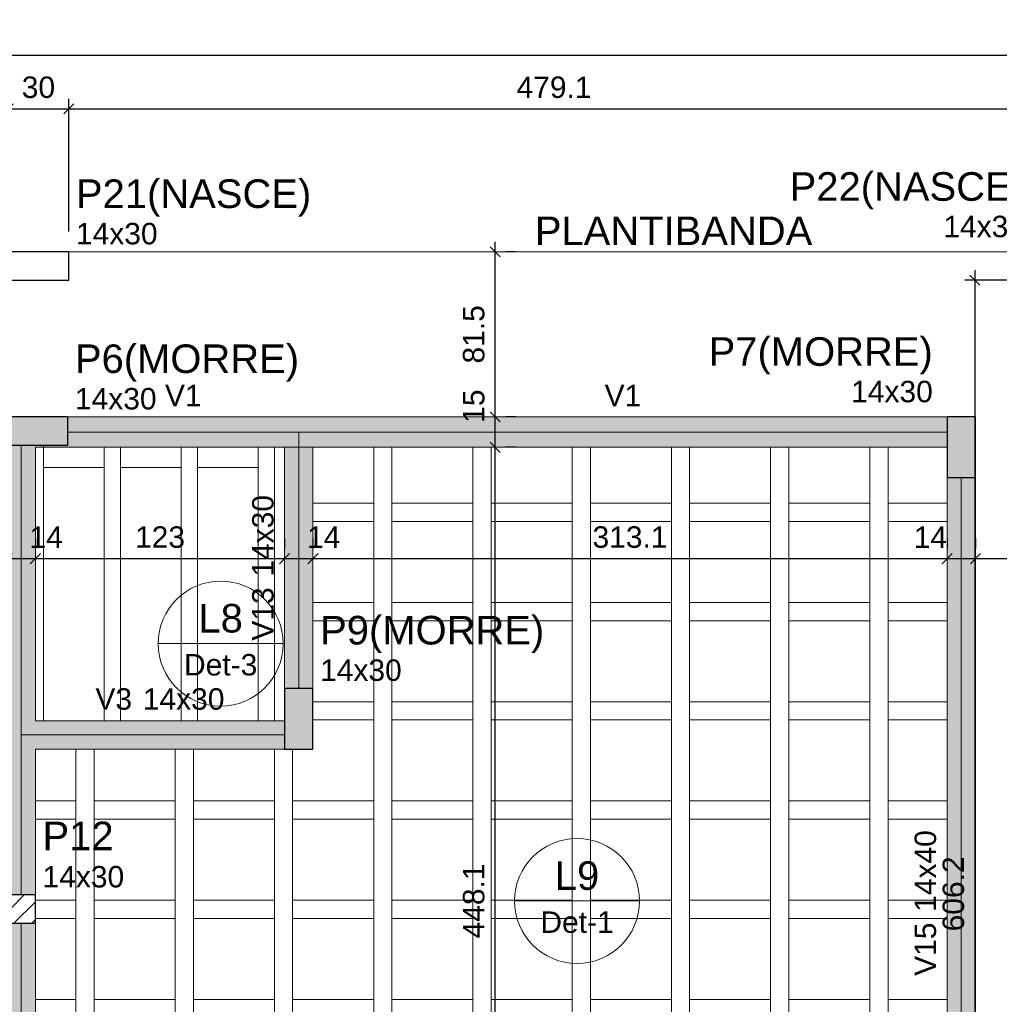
# Model space of a CAD drawing. Header units: millimetres. Extents: x 1852 to 2571, y -668 to -390.
# Tile 48 of 84: x 2306.03 to 2315.71, y -621.22 to -611.5. Entities that reach past the tile are written whole.
import ezdxf

# ---------------------------------------------------------------- set-up
doc = ezdxf.new("R2010")
doc.units = ezdxf.units.MM
for name, color, linetype, lineweight in [('FO-Cotas', 5, 'Continuous', 5), ('FO-Eixos', 5, 'Continuous', 5), ('FO-Hachura pilar que morre', 106, 'Continuous', 5), ('FO-Hachura pilar que passa', 19, 'Continuous', 5), ('FO-Hachura viga', 43, 'Continuous', 5), ('FO-Hachuras das lajes', 1, 'Continuous', 20), ('FO-Pilares', 4, 'Continuous', 30), ('FO-Textos das lajes', 3, 'Continuous', 20), ('FO-Textos das vigas', 7, 'Continuous', 5), ('FO-Textos dos pilares', 7, 'Continuous', 5), ('FO-Vigas', 1, 'Continuous', 20)]:
    doc.layers.add(name, color=color, linetype=linetype, lineweight=lineweight)
doc.styles.add('ARIAL', font='arial.ttf')
doc.styles.get("Standard").update_dxf_attribs({"font": 'arial.ttf'})
doc.dimstyles.new('UM_50.000000', dxfattribs={"dimtxt": 0.18, "dimasz": 0.1, "dimexe": 0.1, "dimexo": 0.2, "dimgap": 0, "dimtad": 1, "dimtih": 1, "dimtoh": 1, "dimdec": 1, "dimlfac": 50, "dimzin": 0, "dimdsep": 46, "dimtxsty": 'Standard', "dimcen": 0.09, "dimdle": 0.1, "dimadec": 1, "dimazin": 2, "dimtfac": 1, "dimtdec": 4, "dimtofl": 0, "dimtmove": 0, "dimatfit": 3, "dimfxl": 1, "dimtolj": 1, "dimarcsym": 0})

# ---------------------------------------------------------------- blocks, each defined once
blk = doc.blocks.new('_Oblique')
at = {"color": 0, "linetype": 'ByBlock', "lineweight": -2}
blk.add_line((-0.5, -0.5), (0.5, 0.5), dxfattribs=at)
blk = doc.blocks.new('*D1624')
at = {"layer": 'FO-Cotas', "color": 0, "lineweight": -2, "transparency": 16777216}
for p, q in [((2305.9169, -613.5924), (2305.9169, -612.2804)), ((2306.5169, -613.5924), (2306.5169, -612.2804)), ((2305.8169, -612.3804), (2306.6169, -612.3804))]:
    blk.add_line(p, q, dxfattribs=at)
at = {"layer": 'FO-Cotas', "color": 0, "lineweight": -2, "transparency": 16777216, "xscale": 0.1, "yscale": 0.1, "zscale": 0.1, "rotation": 180}
blk.add_blockref('_Oblique', (2305.9169, -612.3804), dxfattribs=at)
at = {"layer": 'FO-Cotas', "color": 0, "lineweight": -2, "transparency": 16777216, "xscale": 0.1, "yscale": 0.1, "zscale": 0.1}
blk.add_blockref('_Oblique', (2306.5169, -612.3804), dxfattribs=at)
at = {"layer": 'FO-Cotas', "color": 7, "transparency": 16777216, "insert": (2306.2169, -612.1686), "char_height": 0.2118, "attachment_point": 5, "rotation": 0.00573, "style": 'ARIAL'}
blk.add_mtext('\\A1;30', dxfattribs=at)
blk = doc.blocks.new('*D1625')
at = {"layer": 'FO-Cotas', "color": 0, "lineweight": -2, "transparency": 16777216}
for p, q in [((2306.5169, -613.5924), (2306.5169, -612.2804)), ((2316.0997, -613.5924), (2316.0997, -612.2804)), ((2306.4169, -612.3804), (2316.1997, -612.3804))]:
    blk.add_line(p, q, dxfattribs=at)
at = {"layer": 'FO-Cotas', "color": 0, "lineweight": -2, "transparency": 16777216, "xscale": 0.1, "yscale": 0.1, "zscale": 0.1, "rotation": 180}
blk.add_blockref('_Oblique', (2306.5169, -612.3804), dxfattribs=at)
at = {"layer": 'FO-Cotas', "color": 0, "lineweight": -2, "transparency": 16777216, "xscale": 0.1, "yscale": 0.1, "zscale": 0.1}
blk.add_blockref('_Oblique', (2316.0997, -612.3804), dxfattribs=at)
at = {"layer": 'FO-Cotas', "color": 7, "transparency": 16777216, "insert": (2311.3083, -612.1686), "char_height": 0.2118, "attachment_point": 5, "rotation": 0.00573, "style": 'ARIAL'}
blk.add_mtext('\\A1;479.1', dxfattribs=at)
blk = doc.blocks.new('*D1627')
at = {"layer": 'FO-Cotas', "color": 0, "lineweight": -2, "transparency": 16777216}
for p, q in [((2277.2589, -613.5924), (2277.2589, -611.7509)), ((2316.6997, -613.5924), (2316.6997, -611.7509)), ((2277.1589, -611.8509), (2316.7997, -611.8509))]:
    blk.add_line(p, q, dxfattribs=at)
at = {"layer": 'FO-Cotas', "color": 0, "lineweight": -2, "transparency": 16777216, "xscale": 0.1, "yscale": 0.1, "zscale": 0.1, "rotation": 180}
blk.add_blockref('_Oblique', (2277.2589, -611.8509), dxfattribs=at)
at = {"layer": 'FO-Cotas', "color": 0, "lineweight": -2, "transparency": 16777216, "xscale": 0.1, "yscale": 0.1, "zscale": 0.1}
blk.add_blockref('_Oblique', (2316.6997, -611.8509), dxfattribs=at)
at = {"layer": 'FO-Cotas', "color": 7, "transparency": 16777216, "insert": (2296.9793, -611.6391), "char_height": 0.2118, "attachment_point": 5, "rotation": 0.00573, "style": 'ARIAL'}
blk.add_mtext('\\A1;1972', dxfattribs=at)
blk = doc.blocks.new('*D1655')
at = {"layer": 'FO-Cotas', "color": 0, "lineweight": -2, "transparency": 16777216}
for p, q in [((2318.6412, -626.2956), (2318.6412, -613.6924)), ((2316.8997, -613.7924), (2318.7412, -613.7924)), ((2315.6693, -626.1956), (2318.7412, -626.1956))]:
    blk.add_line(p, q, dxfattribs=at)
at = {"layer": 'FO-Cotas', "color": 0, "lineweight": -2, "transparency": 16777216, "xscale": 0.1, "yscale": 0.1, "zscale": 0.1}
for p, rotation in [((2318.6412, -613.7924), 90), ((2318.6412, -626.1956), 270)]:
    blk.add_blockref('_Oblique', p, dxfattribs=dict(at, rotation=rotation))
at = {"layer": 'FO-Cotas', "color": 7, "transparency": 16777216, "insert": (2318.4294, -619.994), "char_height": 0.2118, "attachment_point": 5, "rotation": 90, "style": 'ARIAL'}
blk.add_mtext('\\A1;620.2', dxfattribs=at)
blk = doc.blocks.new('*D1672')
at = {"layer": 'FO-Cotas', "color": 0, "lineweight": -2, "transparency": 16777216}
for p, q in [((2305.9069, -616.623), (2305.9069, -616.723)), ((2306.1869, -616.623), (2306.1869, -616.723)), ((2305.8069, -616.823), (2306.2869, -616.823))]:
    blk.add_line(p, q, dxfattribs=at)
at = {"layer": 'FO-Cotas', "color": 0, "lineweight": -2, "transparency": 16777216, "xscale": 0.1, "yscale": 0.1, "zscale": 0.1, "rotation": 180}
blk.add_blockref('_Oblique', (2305.9069, -616.823), dxfattribs=at)
at = {"layer": 'FO-Cotas', "color": 0, "lineweight": -2, "transparency": 16777216, "xscale": 0.1, "yscale": 0.1, "zscale": 0.1}
blk.add_blockref('_Oblique', (2306.1869, -616.823), dxfattribs=at)
at = {"layer": 'FO-Cotas', "color": 7, "transparency": 16777216, "insert": (2306.2928, -616.6112), "char_height": 0.2118, "attachment_point": 5, "rotation": 0.00573, "style": 'ARIAL'}
blk.add_mtext('\\A1;14', dxfattribs=at)
blk = doc.blocks.new('*D1673')
at = {"layer": 'FO-Cotas', "color": 0, "lineweight": -2, "transparency": 16777216}
for p, q in [((2306.1869, -616.623), (2306.1869, -616.723)), ((2308.6477, -616.623), (2308.6477, -616.723)), ((2306.0869, -616.823), (2308.7477, -616.823))]:
    blk.add_line(p, q, dxfattribs=at)
at = {"layer": 'FO-Cotas', "color": 0, "lineweight": -2, "transparency": 16777216, "xscale": 0.1, "yscale": 0.1, "zscale": 0.1, "rotation": 180}
blk.add_blockref('_Oblique', (2306.1869, -616.823), dxfattribs=at)
at = {"layer": 'FO-Cotas', "color": 0, "lineweight": -2, "transparency": 16777216, "xscale": 0.1, "yscale": 0.1, "zscale": 0.1}
blk.add_blockref('_Oblique', (2308.6477, -616.823), dxfattribs=at)
at = {"layer": 'FO-Cotas', "color": 7, "transparency": 16777216, "insert": (2307.4173, -616.6112), "char_height": 0.2118, "attachment_point": 5, "rotation": 0.00573, "style": 'ARIAL'}
blk.add_mtext('\\A1;123', dxfattribs=at)
blk = doc.blocks.new('*D1674')
at = {"layer": 'FO-Cotas', "color": 0, "lineweight": -2, "transparency": 16777216}
for p, q in [((2308.6477, -616.623), (2308.6477, -616.723)), ((2308.9277, -616.623), (2308.9277, -616.723)), ((2308.5477, -616.823), (2309.0277, -616.823))]:
    blk.add_line(p, q, dxfattribs=at)
at = {"layer": 'FO-Cotas', "color": 0, "lineweight": -2, "transparency": 16777216, "xscale": 0.1, "yscale": 0.1, "zscale": 0.1, "rotation": 180}
blk.add_blockref('_Oblique', (2308.6477, -616.823), dxfattribs=at)
at = {"layer": 'FO-Cotas', "color": 0, "lineweight": -2, "transparency": 16777216, "xscale": 0.1, "yscale": 0.1, "zscale": 0.1}
blk.add_blockref('_Oblique', (2308.9277, -616.823), dxfattribs=at)
at = {"layer": 'FO-Cotas', "color": 7, "transparency": 16777216, "insert": (2309.0336, -616.6112), "char_height": 0.2118, "attachment_point": 5, "rotation": 0.00573, "style": 'ARIAL'}
blk.add_mtext('\\A1;14', dxfattribs=at)
blk = doc.blocks.new('*D1675')
at = {"layer": 'FO-Cotas', "color": 0, "lineweight": -2, "transparency": 16777216}
for p, q in [((2308.9277, -616.623), (2308.9277, -616.723)), ((2315.1893, -616.623), (2315.1893, -616.723)), ((2308.8277, -616.823), (2315.2893, -616.823))]:
    blk.add_line(p, q, dxfattribs=at)
at = {"layer": 'FO-Cotas', "color": 0, "lineweight": -2, "transparency": 16777216, "xscale": 0.1, "yscale": 0.1, "zscale": 0.1, "rotation": 180}
blk.add_blockref('_Oblique', (2308.9277, -616.823), dxfattribs=at)
at = {"layer": 'FO-Cotas', "color": 0, "lineweight": -2, "transparency": 16777216, "xscale": 0.1, "yscale": 0.1, "zscale": 0.1}
blk.add_blockref('_Oblique', (2315.1893, -616.823), dxfattribs=at)
at = {"layer": 'FO-Cotas', "color": 7, "transparency": 16777216, "insert": (2312.0585, -616.6112), "char_height": 0.2118, "attachment_point": 5, "rotation": 0.00573, "style": 'ARIAL'}
blk.add_mtext('\\A1;313.1', dxfattribs=at)
blk = doc.blocks.new('*D1676')
at = {"layer": 'FO-Cotas', "color": 0, "lineweight": -2, "transparency": 16777216}
for p, q in [((2315.1893, -616.623), (2315.1893, -616.723)), ((2315.4693, -616.623), (2315.4693, -616.723)), ((2315.0893, -616.823), (2315.5693, -616.823))]:
    blk.add_line(p, q, dxfattribs=at)
at = {"layer": 'FO-Cotas', "color": 0, "lineweight": -2, "transparency": 16777216, "xscale": 0.1, "yscale": 0.1, "zscale": 0.1, "rotation": 180}
blk.add_blockref('_Oblique', (2315.1893, -616.823), dxfattribs=at)
at = {"layer": 'FO-Cotas', "color": 0, "lineweight": -2, "transparency": 16777216, "xscale": 0.1, "yscale": 0.1, "zscale": 0.1}
blk.add_blockref('_Oblique', (2315.4693, -616.823), dxfattribs=at)
at = {"layer": 'FO-Cotas', "color": 7, "transparency": 16777216, "insert": (2315.0243, -616.6112), "char_height": 0.2118, "attachment_point": 5, "rotation": 0.00573, "style": 'ARIAL'}
blk.add_mtext('\\A1;14', dxfattribs=at)
blk = doc.blocks.new('*D1677')
at = {"layer": 'FO-Cotas', "color": 0, "lineweight": -2, "transparency": 16777216}
for p, q in [((2315.4693, -616.623), (2315.4693, -616.723)), ((2316.6997, -616.623), (2316.6997, -616.723)), ((2315.3693, -616.823), (2316.7997, -616.823))]:
    blk.add_line(p, q, dxfattribs=at)
at = {"layer": 'FO-Cotas', "color": 0, "lineweight": -2, "transparency": 16777216, "xscale": 0.1, "yscale": 0.1, "zscale": 0.1, "rotation": 180}
blk.add_blockref('_Oblique', (2315.4693, -616.823), dxfattribs=at)
at = {"layer": 'FO-Cotas', "color": 0, "lineweight": -2, "transparency": 16777216, "xscale": 0.1, "yscale": 0.1, "zscale": 0.1}
blk.add_blockref('_Oblique', (2316.6997, -616.823), dxfattribs=at)
at = {"layer": 'FO-Cotas', "color": 7, "transparency": 16777216, "insert": (2316.0845, -616.6112), "char_height": 0.2118, "attachment_point": 5, "rotation": 0.00573, "style": 'ARIAL'}
blk.add_mtext('\\A1;61.5', dxfattribs=at)
blk = doc.blocks.new('*D1701')
at = {"layer": 'FO-Cotas', "color": 0, "lineweight": -2, "transparency": 16777216}
for p, q in [((2310.7277, -624.7852), (2310.7277, -615.623)), ((2310.9277, -615.723), (2310.8277, -615.723)), ((2310.9277, -624.6852), (2310.8277, -624.6852))]:
    blk.add_line(p, q, dxfattribs=at)
at = {"layer": 'FO-Cotas', "color": 0, "lineweight": -2, "transparency": 16777216, "xscale": 0.1, "yscale": 0.1, "zscale": 0.1}
for p, rotation in [((2310.7277, -615.723), 90), ((2310.7277, -624.6852), 270)]:
    blk.add_blockref('_Oblique', p, dxfattribs=dict(at, rotation=rotation))
at = {"layer": 'FO-Cotas', "color": 7, "transparency": 16777216, "insert": (2310.5159, -620.2041), "char_height": 0.2118, "attachment_point": 5, "rotation": 90, "style": 'ARIAL'}
blk.add_mtext('\\A1;448.1', dxfattribs=at)
blk = doc.blocks.new('*D1602')
at = {"layer": 'FO-Cotas', "color": 0, "lineweight": -2, "transparency": 16777216}
for p, q in [((2310.7277, -615.823), (2310.7277, -615.323)), ((2310.9277, -615.423), (2310.8277, -615.423)), ((2310.9277, -615.723), (2310.8277, -615.723))]:
    blk.add_line(p, q, dxfattribs=at)
at = {"layer": 'FO-Cotas', "color": 0, "lineweight": -2, "transparency": 16777216, "xscale": 0.1, "yscale": 0.1, "zscale": 0.1}
for p, rotation in [((2310.7277, -615.423), 90), ((2310.7277, -615.723), 270)]:
    blk.add_blockref('_Oblique', p, dxfattribs=dict(at, rotation=rotation))
at = {"layer": 'FO-Cotas', "color": 7, "transparency": 16777216, "insert": (2310.5159, -615.3171), "char_height": 0.2118, "attachment_point": 5, "rotation": 90, "style": 'ARIAL'}
blk.add_mtext('\\A1;15', dxfattribs=at)
blk = doc.blocks.new('*D1603')
at = {"layer": 'FO-Cotas', "color": 0, "lineweight": -2, "transparency": 16777216}
for p, q in [((2310.7277, -615.523), (2310.7277, -613.6924)), ((2310.9277, -613.7924), (2310.8277, -613.7924)), ((2310.9277, -615.423), (2310.8277, -615.423))]:
    blk.add_line(p, q, dxfattribs=at)
at = {"layer": 'FO-Cotas', "color": 0, "lineweight": -2, "transparency": 16777216, "xscale": 0.1, "yscale": 0.1, "zscale": 0.1}
for p, rotation in [((2310.7277, -613.7924), 90), ((2310.7277, -615.423), 270)]:
    blk.add_blockref('_Oblique', p, dxfattribs=dict(at, rotation=rotation))
at = {"layer": 'FO-Cotas', "color": 7, "transparency": 16777216, "insert": (2310.5159, -614.6077), "char_height": 0.2118, "attachment_point": 5, "rotation": 90, "style": 'ARIAL'}
blk.add_mtext('\\A1;81.5', dxfattribs=at)
blk = doc.blocks.new('*D1614')
at = {"layer": 'FO-Cotas', "color": 0, "lineweight": -2, "transparency": 16777216}
for p, q in [((2315.4643, -613.9724), (2315.4643, -626.2956)), ((2315.8997, -614.0724), (2315.3643, -614.0724)), ((2315.8997, -626.1956), (2315.3643, -626.1956))]:
    blk.add_line(p, q, dxfattribs=at)
at = {"layer": 'FO-Cotas', "color": 0, "lineweight": -2, "transparency": 16777216, "xscale": 0.1, "yscale": 0.1, "zscale": 0.1}
for p, rotation in [((2315.4643, -614.0724), 90), ((2315.4643, -626.1956), 270)]:
    blk.add_blockref('_Oblique', p, dxfattribs=dict(at, rotation=rotation))
at = {"layer": 'FO-Cotas', "color": 7, "transparency": 16777216, "insert": (2315.2525, -620.134), "char_height": 0.2118, "attachment_point": 5, "rotation": 90, "style": 'ARIAL'}
blk.add_mtext('\\A1;606.2', dxfattribs=at)

msp = doc.modelspace()

# ---------------------------------------------------------------- hatches: boundary and pattern name
at = {"layer": 'FO-Hachura pilar que morre', "linetype": 'Continuous'}
for points in [[(2305.9069, -615.4228), (2305.9069, -615.5628), (2305.9069, -615.7028), (2306.2069, -615.7028), (2306.5069, -615.7028), (2306.5069, -615.5628), (2306.5069, -615.4228), (2306.2069, -615.4228)], [(2315.1893, -616.0228), (2315.3293, -616.0228), (2315.4693, -616.0228), (2315.4693, -615.7228), (2315.4693, -615.4228), (2315.3293, -615.4228), (2315.1893, -615.4228), (2315.1893, -615.7228)], [(2308.9277, -618.1038), (2308.7877, -618.1038), (2308.6477, -618.1038), (2308.6477, -618.4038), (2308.6477, -618.7038), (2308.7877, -618.7038), (2308.9277, -618.7038), (2308.9277, -618.4038)]]:
    msp.add_hatch(color=256, dxfattribs=at).paths.add_polyline_path(points)
at = {"layer": 'FO-Hachura pilar que passa', "linetype": 'Continuous'}
h = msp.add_hatch(dxfattribs=at)
h.set_pattern_fill('ANSI31', color=256, style=0)
h.set_pattern_definition([(45, (2278.45931, -626.19558), (-0.08838835, 0.08838835), [])])
h.paths.add_polyline_path([(2305.5869, -620.144), (2305.5869, -620.284), (2305.5869, -620.424), (2305.8869, -620.424), (2306.1869, -620.424), (2306.1869, -620.284), (2306.1869, -620.144), (2305.8869, -620.144)])
at = {"layer": 'FO-Hachura viga', "linetype": 'Continuous'}
for points in [[(2308.7877, -615.423), (2308.7877, -615.423), (2306.5069, -615.423), (2306.5069, -615.7028), (2306.1869, -615.7028), (2306.1869, -615.723), (2308.7877, -615.723), (2308.7877, -615.423)], [(2315.1893, -615.423), (2315.1893, -615.423), (2308.7877, -615.423), (2308.7877, -615.723), (2315.1893, -615.723), (2315.1893, -615.423)], [(2308.9277, -615.723), (2308.9277, -615.723), (2308.7877, -615.573), (2308.6477, -615.723), (2308.6477, -618.104), (2308.9277, -618.104), (2308.9277, -615.723)], [(2306.1869, -618.424), (2306.1869, -618.424), (2306.1869, -615.7028), (2305.9069, -615.7028), (2305.9069, -618.564), (2306.0469, -618.564), (2306.1869, -618.424)], [(2315.4691, -616.0228), (2315.4691, -616.0228), (2315.1893, -616.0228), (2315.1893, -624.4252), (2315.4691, -624.4252), (2315.4691, -616.0228)], [(2308.6477, -618.7038), (2308.6477, -618.7038), (2308.6477, -618.424), (2306.1869, -618.424), (2306.0469, -618.564), (2306.1869, -618.704), (2308.6477, -618.7038)], [(2306.1869, -618.704), (2306.1869, -618.704), (2306.0469, -618.564), (2305.9067, -618.564), (2305.9067, -620.144), (2306.1869, -620.144), (2306.1869, -618.704)], [(2306.1867, -620.424), (2306.1867, -620.424), (2305.9069, -620.424), (2305.9069, -624.3652), (2306.1867, -624.3652), (2306.1867, -620.424)]]:
    msp.add_hatch(color=256, dxfattribs=at).paths.add_polyline_path(points)

# ---------------------------------------------------------------- linework, layer by layer
at = {"layer": 'FO-Eixos'}
for p, q in [((2306.5069, -615.573), (2308.7877, -615.573)), ((2308.7877, -615.573), (2315.1893, -615.573)), ((2308.7877, -618.1038), (2308.7877, -615.573)), ((2306.0469, -618.5638), (2306.0469, -615.7028)), ((2315.3293, -624.4252), (2315.3293, -616.0228)), ((2306.0469, -620.144), (2306.0469, -618.5638)), ((2306.0469, -618.5638), (2308.6477, -618.5638)), ((2306.0469, -624.3652), (2306.0469, -620.424))]:
    msp.add_line(p, q, dxfattribs=at)
for points in [[(2306.8673, -618.4236), (2306.8673, -615.9236), (2306.2673, -615.9236), (2306.2673, -618.4236), (2306.8673, -618.4236)], [(2307.6273, -618.4236), (2307.6273, -615.9236), (2307.0273, -615.9236), (2307.0273, -618.4236), (2307.6273, -618.4236)], [(2308.3873, -618.4236), (2308.3873, -615.9236), (2307.7873, -615.9236), (2307.7873, -618.4236), (2308.3873, -618.4236)]]:
    msp.add_lwpolyline(points, close=True, dxfattribs=at)
at = {"layer": 'FO-Hachuras das lajes'}
for p, q in [((2306.2673, -615.7226), (2306.2673, -615.7026)), ((2306.2673, -616.6226), (2306.2673, -615.7226)), ((2306.8673, -618.4236), (2306.8673, -615.7226)), ((2307.0273, -618.4236), (2307.0273, -615.7226)), ((2307.6273, -618.4236), (2307.6273, -615.7226)), ((2307.7873, -618.4236), (2307.7873, -615.7226)), ((2308.3873, -618.4236), (2308.3873, -615.7226)), ((2308.5473, -618.4236), (2308.5473, -615.7226)), ((2309.5273, -616.2756), (2309.5273, -615.7226)), ((2309.5273, -618.7036), (2309.5273, -615.7226)), ((2309.7073, -615.7226), (2309.7073, -616.2756)), ((2309.7073, -618.7036), (2309.7073, -615.7226)), ((2310.5073, -616.2756), (2310.5073, -615.7226)), ((2310.5073, -618.7036), (2310.5073, -615.7226)), ((2310.6873, -615.7226), (2310.6873, -616.2756)), ((2310.6873, -618.7036), (2310.6873, -615.7226)), ((2311.4873, -616.2756), (2311.4873, -615.7226)), ((2311.4873, -618.7036), (2311.4873, -615.7226)), ((2311.6673, -615.7226), (2311.6673, -616.2756)), ((2311.6673, -618.7036), (2311.6673, -615.7226)), ((2312.4673, -616.2756), (2312.4673, -615.7226)), ((2312.4673, -618.7036), (2312.4673, -615.7226)), ((2312.6473, -615.7226), (2312.6473, -616.2756)), ((2312.6473, -618.7036), (2312.6473, -615.7226)), ((2313.4473, -616.2756), (2313.4473, -615.7226)), ((2313.4473, -618.7036), (2313.4473, -615.7226)), ((2313.6273, -615.7226), (2313.6273, -616.2756)), ((2313.6273, -618.7036), (2313.6273, -615.7226)), ((2314.4273, -616.2756), (2314.4273, -615.7226)), ((2314.4273, -618.7036), (2314.4273, -615.7226)), ((2314.6073, -615.7226), (2314.6073, -616.2756)), ((2314.6073, -618.7036), (2314.6073, -615.7226)), ((2308.9273, -616.2756), (2309.5273, -616.2756)), ((2309.7073, -616.2756), (2310.5073, -616.2756)), ((2310.6873, -616.2756), (2311.4873, -616.2756)), ((2311.6673, -616.2756), (2312.4673, -616.2756)), ((2312.6473, -616.2756), (2313.4473, -616.2756)), ((2313.6273, -616.2756), (2314.4273, -616.2756)), ((2314.6073, -616.2756), (2315.1893, -616.2756)), ((2309.5273, -616.4556), (2308.9273, -616.4556)), ((2309.5273, -617.2556), (2309.5273, -616.4556)), ((2310.5073, -616.4556), (2309.7073, -616.4556)), ((2309.7073, -616.4556), (2309.7073, -617.2556)), ((2310.5073, -617.2556), (2310.5073, -616.4556)), ((2311.4873, -616.4556), (2310.6873, -616.4556)), ((2310.6873, -616.4556), (2310.6873, -617.2556)), ((2311.4873, -617.2556), (2311.4873, -616.4556)), ((2312.4673, -616.4556), (2311.6673, -616.4556)), ((2311.6673, -616.4556), (2311.6673, -617.2556)), ((2312.4673, -617.2556), (2312.4673, -616.4556)), ((2313.4473, -616.4556), (2312.6473, -616.4556)), ((2312.6473, -616.4556), (2312.6473, -617.2556)), ((2313.4473, -617.2556), (2313.4473, -616.4556)), ((2314.4273, -616.4556), (2313.6273, -616.4556)), ((2313.6273, -616.4556), (2313.6273, -617.2556)), ((2314.4273, -617.2556), (2314.4273, -616.4556)), ((2315.1893, -616.4556), (2314.6073, -616.4556)), ((2314.6073, -616.4556), (2314.6073, -617.2556)), ((2306.2673, -618.4236), (2306.2673, -616.6226)), ((2308.9273, -617.2556), (2309.5273, -617.2556)), ((2309.7073, -617.2556), (2310.5073, -617.2556)), ((2310.6873, -617.2556), (2311.4873, -617.2556)), ((2311.6673, -617.2556), (2312.4673, -617.2556)), ((2312.6473, -617.2556), (2313.4473, -617.2556)), ((2313.6273, -617.2556), (2314.4273, -617.2556)), ((2314.6073, -617.2556), (2315.1893, -617.2556)), ((2309.5273, -617.4356), (2308.9273, -617.4356)), ((2309.5273, -618.2356), (2309.5273, -617.4356)), ((2310.5073, -617.4356), (2309.7073, -617.4356)), ((2309.7073, -617.4356), (2309.7073, -618.2356)), ((2310.5073, -618.2356), (2310.5073, -617.4356)), ((2311.4873, -617.4356), (2310.6873, -617.4356)), ((2310.6873, -617.4356), (2310.6873, -618.2356)), ((2311.4873, -618.2356), (2311.4873, -617.4356)), ((2312.4673, -617.4356), (2311.6673, -617.4356)), ((2311.6673, -617.4356), (2311.6673, -618.2356)), ((2312.4673, -618.2356), (2312.4673, -617.4356)), ((2313.4473, -617.4356), (2312.6473, -617.4356)), ((2312.6473, -617.4356), (2312.6473, -618.2356)), ((2313.4473, -618.2356), (2313.4473, -617.4356)), ((2314.4273, -617.4356), (2313.6273, -617.4356)), ((2313.6273, -617.4356), (2313.6273, -618.2356)), ((2314.4273, -618.2356), (2314.4273, -617.4356)), ((2315.1893, -617.4356), (2314.6073, -617.4356)), ((2314.6073, -617.4356), (2314.6073, -618.2356)), ((2308.9273, -618.2356), (2309.5273, -618.2356)), ((2309.7073, -618.2356), (2310.5073, -618.2356)), ((2310.6873, -618.2356), (2311.4873, -618.2356)), ((2311.6673, -618.2356), (2312.4673, -618.2356)), ((2312.6473, -618.2356), (2313.4473, -618.2356)), ((2313.6273, -618.2356), (2314.4273, -618.2356)), ((2314.6073, -618.2356), (2315.1893, -618.2356)), ((2309.5273, -618.4156), (2308.9273, -618.4156)), ((2309.5273, -619.2156), (2309.5273, -618.4156)), ((2310.5073, -618.4156), (2309.7073, -618.4156)), ((2309.7073, -618.4156), (2309.7073, -619.2156)), ((2310.5073, -619.2156), (2310.5073, -618.4156)), ((2311.4873, -618.4156), (2310.6873, -618.4156)), ((2310.6873, -618.4156), (2310.6873, -619.2156)), ((2311.4873, -619.2156), (2311.4873, -618.4156)), ((2312.4673, -618.4156), (2311.6673, -618.4156)), ((2311.6673, -618.4156), (2311.6673, -619.2156)), ((2312.4673, -619.2156), (2312.4673, -618.4156)), ((2313.4473, -618.4156), (2312.6473, -618.4156)), ((2312.6473, -618.4156), (2312.6473, -619.2156)), ((2313.4473, -619.2156), (2313.4473, -618.4156)), ((2314.4273, -618.4156), (2313.6273, -618.4156)), ((2313.6273, -618.4156), (2313.6273, -619.2156)), ((2314.4273, -619.2156), (2314.4273, -618.4156)), ((2315.1893, -618.4156), (2314.6073, -618.4156)), ((2314.6073, -618.4156), (2314.6073, -619.2156)), ((2306.5873, -619.2156), (2306.5873, -618.7036)), ((2306.5873, -624.6856), (2306.5873, -618.7036)), ((2306.7673, -618.7036), (2306.7673, -619.2156)), ((2306.7673, -624.6856), (2306.7673, -618.7036)), ((2307.5673, -619.2156), (2307.5673, -618.7036)), ((2307.5673, -624.6856), (2307.5673, -618.7036)), ((2307.7473, -618.7036), (2307.7473, -619.2156)), ((2307.7473, -624.6856), (2307.7473, -618.7036)), ((2308.5473, -619.2156), (2308.5473, -618.7036)), ((2308.5473, -624.6856), (2308.5473, -618.7036)), ((2308.7273, -618.7036), (2308.7273, -619.2156)), ((2308.7273, -624.6856), (2308.7273, -618.7036)), ((2309.5273, -624.6856), (2309.5273, -618.7036)), ((2309.7073, -624.6856), (2309.7073, -618.7036)), ((2310.5073, -624.6856), (2310.5073, -618.7036)), ((2310.6873, -624.6856), (2310.6873, -618.7036)), ((2311.4873, -624.6856), (2311.4873, -618.7036)), ((2311.6673, -624.6856), (2311.6673, -618.7036)), ((2312.4673, -624.6856), (2312.4673, -618.7036)), ((2312.6473, -624.6856), (2312.6473, -618.7036)), ((2313.4473, -624.6856), (2313.4473, -618.7036)), ((2313.6273, -624.6856), (2313.6273, -618.7036)), ((2314.4273, -624.6856), (2314.4273, -618.7036)), ((2314.6073, -624.6856), (2314.6073, -618.7036)), ((2306.1873, -619.2156), (2306.5873, -619.2156)), ((2306.7673, -619.2156), (2307.5673, -619.2156)), ((2307.7473, -619.2156), (2308.5473, -619.2156)), ((2308.7273, -619.2156), (2309.5273, -619.2156)), ((2309.7073, -619.2156), (2310.5073, -619.2156)), ((2310.6873, -619.2156), (2311.4873, -619.2156)), ((2311.6673, -619.2156), (2312.4673, -619.2156)), ((2312.6473, -619.2156), (2313.4473, -619.2156)), ((2313.6273, -619.2156), (2314.4273, -619.2156)), ((2314.6073, -619.2156), (2315.1893, -619.2156)), ((2306.5873, -619.3956), (2306.1873, -619.3956)), ((2306.5873, -620.1956), (2306.5873, -619.3956)), ((2307.5673, -619.3956), (2306.7673, -619.3956)), ((2306.7673, -619.3956), (2306.7673, -620.1956)), ((2307.5673, -620.1956), (2307.5673, -619.3956)), ((2308.5473, -619.3956), (2307.7473, -619.3956)), ((2307.7473, -619.3956), (2307.7473, -620.1956)), ((2308.5473, -620.1956), (2308.5473, -619.3956)), ((2309.5273, -619.3956), (2308.7273, -619.3956)), ((2308.7273, -619.3956), (2308.7273, -620.1956)), ((2309.5273, -620.1956), (2309.5273, -619.3956)), ((2310.5073, -619.3956), (2309.7073, -619.3956)), ((2309.7073, -619.3956), (2309.7073, -620.1956)), ((2310.5073, -620.1956), (2310.5073, -619.3956)), ((2311.4873, -619.3956), (2310.6873, -619.3956)), ((2310.6873, -619.3956), (2310.6873, -620.1956)), ((2311.4873, -620.1956), (2311.4873, -619.3956)), ((2312.4673, -619.3956), (2311.6673, -619.3956)), ((2311.6673, -619.3956), (2311.6673, -620.1956)), ((2312.4673, -620.1956), (2312.4673, -619.3956)), ((2313.4473, -619.3956), (2312.6473, -619.3956)), ((2312.6473, -619.3956), (2312.6473, -620.1956)), ((2313.4473, -620.1956), (2313.4473, -619.3956)), ((2314.4273, -619.3956), (2313.6273, -619.3956)), ((2313.6273, -619.3956), (2313.6273, -620.1956)), ((2314.4273, -620.1956), (2314.4273, -619.3956)), ((2315.1893, -619.3956), (2314.6073, -619.3956)), ((2314.6073, -619.3956), (2314.6073, -620.1956)), ((2306.1873, -620.1956), (2306.5873, -620.1956)), ((2306.7673, -620.1956), (2307.5673, -620.1956)), ((2307.7473, -620.1956), (2308.5473, -620.1956)), ((2308.7273, -620.1956), (2309.5273, -620.1956)), ((2309.7073, -620.1956), (2310.5073, -620.1956)), ((2310.6873, -620.1956), (2311.4873, -620.1956)), ((2311.6673, -620.1956), (2312.4673, -620.1956)), ((2312.6473, -620.1956), (2313.4473, -620.1956)), ((2313.6273, -620.1956), (2314.4273, -620.1956)), ((2314.6073, -620.1956), (2315.1893, -620.1956)), ((2306.5873, -620.3756), (2306.1873, -620.3756)), ((2306.5873, -621.1756), (2306.5873, -620.3756)), ((2307.5673, -620.3756), (2306.7673, -620.3756)), ((2306.7673, -620.3756), (2306.7673, -621.1756)), ((2307.5673, -621.1756), (2307.5673, -620.3756)), ((2308.5473, -620.3756), (2307.7473, -620.3756)), ((2307.7473, -620.3756), (2307.7473, -621.1756)), ((2308.5473, -621.1756), (2308.5473, -620.3756)), ((2309.5273, -620.3756), (2308.7273, -620.3756)), ((2308.7273, -620.3756), (2308.7273, -621.1756)), ((2309.5273, -621.1756), (2309.5273, -620.3756)), ((2310.5073, -620.3756), (2309.7073, -620.3756)), ((2309.7073, -620.3756), (2309.7073, -621.1756)), ((2310.5073, -621.1756), (2310.5073, -620.3756)), ((2311.4873, -620.3756), (2310.6873, -620.3756)), ((2310.6873, -620.3756), (2310.6873, -621.1756)), ((2311.4873, -621.1756), (2311.4873, -620.3756)), ((2312.4673, -620.3756), (2311.6673, -620.3756)), ((2311.6673, -620.3756), (2311.6673, -621.1756)), ((2312.4673, -621.1756), (2312.4673, -620.3756)), ((2313.4473, -620.3756), (2312.6473, -620.3756)), ((2312.6473, -620.3756), (2312.6473, -621.1756)), ((2313.4473, -621.1756), (2313.4473, -620.3756)), ((2314.4273, -620.3756), (2313.6273, -620.3756)), ((2313.6273, -620.3756), (2313.6273, -621.1756)), ((2314.4273, -621.1756), (2314.4273, -620.3756)), ((2315.1893, -620.3756), (2314.6073, -620.3756)), ((2314.6073, -620.3756), (2314.6073, -621.1756)), ((2306.1873, -621.1756), (2306.5873, -621.1756)), ((2306.7673, -621.1756), (2307.5673, -621.1756)), ((2307.7473, -621.1756), (2308.5473, -621.1756)), ((2308.7273, -621.1756), (2309.5273, -621.1756)), ((2309.7073, -621.1756), (2310.5073, -621.1756)), ((2310.6873, -621.1756), (2311.4873, -621.1756)), ((2311.6673, -621.1756), (2312.4673, -621.1756)), ((2312.6473, -621.1756), (2313.4473, -621.1756)), ((2313.6273, -621.1756), (2314.4273, -621.1756)), ((2314.6073, -621.1756), (2315.1893, -621.1756))]:
    msp.add_line(p, q, dxfattribs=at)
at = {"layer": 'FO-Pilares'}
for points in [[(2305.9169, -613.7924), (2305.9169, -613.9324), (2305.9169, -614.0724), (2306.2169, -614.0724), (2306.5169, -614.0724), (2306.5169, -613.9324), (2306.5169, -613.7924), (2306.2169, -613.7924), (2305.9169, -613.7924)], [(2305.9069, -615.4228), (2305.9069, -615.5628), (2305.9069, -615.7028), (2306.2069, -615.7028), (2306.5069, -615.7028), (2306.5069, -615.5628), (2306.5069, -615.4228), (2306.2069, -615.4228), (2305.9069, -615.4228)], [(2315.1893, -616.0228), (2315.3293, -616.0228), (2315.4693, -616.0228), (2315.4693, -615.7228), (2315.4693, -615.4228), (2315.3293, -615.4228), (2315.1893, -615.4228), (2315.1893, -615.7228), (2315.1893, -616.0228)], [(2308.9277, -618.1038), (2308.7877, -618.1038), (2308.6477, -618.1038), (2308.6477, -618.4038), (2308.6477, -618.7038), (2308.7877, -618.7038), (2308.9277, -618.7038), (2308.9277, -618.4038), (2308.9277, -618.1038)], [(2305.5869, -620.144), (2305.5869, -620.284), (2305.5869, -620.424), (2305.8869, -620.424), (2306.1869, -620.424), (2306.1869, -620.284), (2306.1869, -620.144), (2305.8869, -620.144), (2305.5869, -620.144)]]:
    msp.add_lwpolyline(points, close=True, dxfattribs=at)
at = {"layer": 'FO-Textos das lajes'}
for p, q in [((2307.3989, -617.6623), (2308.6339, -617.6623)), ((2310.9178, -620.2041), (2312.1528, -620.2041))]:
    msp.add_line(p, q, dxfattribs=at)
for centre in [(2308.0164, -617.6623), (2311.5353, -620.2041)]:
    msp.add_circle(centre, 0.6175, dxfattribs=at)
at = {"layer": 'FO-Vigas'}
for p, q in [((2306.5169, -613.7924), (2316.0997, -613.7924)), ((2306.5069, -615.423), (2308.7877, -615.423)), ((2308.7877, -615.423), (2315.1893, -615.423)), ((2306.1869, -615.723), (2308.7877, -615.723)), ((2306.1869, -618.4238), (2306.1869, -615.723)), ((2308.6477, -618.1038), (2308.6477, -615.723)), ((2308.7877, -615.723), (2315.1893, -615.723)), ((2308.9277, -618.1038), (2308.9277, -615.723)), ((2315.1893, -624.4252), (2315.1893, -616.0228)), ((2315.4693, -624.4252), (2315.4693, -616.0228)), ((2306.1869, -618.4238), (2308.6477, -618.4238)), ((2306.1869, -620.144), (2306.1869, -618.7038)), ((2306.1869, -618.7038), (2308.6477, -618.7038)), ((2306.1869, -624.3652), (2306.1869, -620.424))]:
    msp.add_line(p, q, dxfattribs=at)

# ---------------------------------------------------------------- texts
at = {"layer": 'FO-Textos das lajes', "attachment_point": 8, "line_spacing_factor": 0.798, "style": 'ARIAL'}
for s, insert, char_height, width in [('L8', (2308.0164, -617.5564), 0.2824, 0.884693), ('Det-3', (2308.0164, -617.98), 0.2118, 1.446695), ('L9', (2311.5353, -620.0982), 0.2824, 0.884693), ('Det-1', (2311.5353, -620.5218), 0.2118, 1.446695)]:
    msp.add_mtext(s, dxfattribs=dict(at, insert=insert, char_height=char_height, width=width))
at = {"layer": 'FO-Textos das vigas', "linetype": 'Continuous', "char_height": 0.2118, "line_spacing_factor": 0.798, "style": 'ARIAL'}
for s, insert, width, attachment_point in [('V1', (2307.6473, -615.3171), 0.724791, 8), ('V1', (2311.9885, -615.3171), 0.724791, 8), ('V3', (2307.1417, -618.3179), 0.724791, 9), ('14x30', (2307.2476, -618.3179), 1.608402, 7)]:
    msp.add_mtext(s, dxfattribs=dict(at, insert=insert, width=width, attachment_point=attachment_point))
at = {"layer": 'FO-Textos das vigas', "linetype": 'Continuous', "char_height": 0.2118, "rotation": 90, "line_spacing_factor": 0.798, "style": 'ARIAL'}
for s, insert, width, attachment_point in [('14x30', (2308.5418, -617.0006), 1.608402, 7), ('V13', (2308.5418, -617.1065), 1.05398, 9), ('14x40', (2315.0834, -620.3112), 1.608402, 7), ('V15', (2315.0834, -620.4171), 1.05398, 9)]:
    msp.add_mtext(s, dxfattribs=dict(at, insert=insert, width=width, attachment_point=attachment_point))
at = {"layer": 'FO-Textos dos pilares', "linetype": 'Continuous', "line_spacing_factor": 0.798, "style": 'ARIAL'}
for s, insert, char_height, width, attachment_point in [('P22(NASCE)', (2315.9583, -613.3736), 0.2824, 4.687322, 9), ('P21(NASCE)', (2306.5873, -613.4446), 0.2824, 4.687322, 7), ('14x30', (2315.9581, -613.6514), 0.2118, 1.608402, 9), ('14x30', (2306.5875, -613.7218), 0.2118, 1.608402, 7), ('P6(MORRE)', (2306.5773, -615.0746), 0.2824, 4.462268, 7), ('P7(MORRE)', (2315.0483, -615.0036), 0.2824, 4.462268, 9), ('14x30', (2315.0481, -615.2814), 0.2118, 1.608402, 9), ('14x30', (2306.5775, -615.3522), 0.2118, 1.608402, 7), ('P9(MORRE)', (2308.9983, -617.7556), 0.2824, 4.462268, 7), ('14x30', (2308.9983, -618.0332), 0.2118, 1.608402, 7), ('P12', (2306.2575, -619.7027), 0.2824, 1.416285, 7), ('14x30', (2306.2575, -620.0734), 0.2118, 1.608402, 7)]:
    msp.add_mtext(s, dxfattribs=dict(at, insert=insert, char_height=char_height, width=width, attachment_point=attachment_point))
at = {"layer": 'FO-Vigas', "insert": (2311.1187, -613.7263), "char_height": 0.2824, "width": 4.687322, "attachment_point": 7, "line_spacing_factor": 0.798, "style": 'ARIAL'}
msp.add_mtext('PLANTIBANDA', dxfattribs=at)

# ---------------------------------------------------------------- dimensions: what is measured, and where the dimension line sits
at = {"layer": 'FO-Cotas'}
for base, p1, p2, picture, middle in [((2316.6997, -611.8509), (2277.2589, -613.7924), (2316.6997, -613.7924), '*D1627', (2296.9793, -611.6391)), ((2306.5169, -612.3804), (2305.9169, -613.7924), (2306.5169, -613.7924), '*D1624', (2306.2169, -612.1686)), ((2316.0997, -612.3804), (2306.5169, -613.7924), (2316.0997, -613.7924), '*D1625', (2311.3083, -612.1686)), ((2306.1869, -616.823), (2305.9069, -616.823), (2306.1869, -616.823), '*D1672', (2306.2928, -616.6112)), ((2308.6477, -616.823), (2306.1869, -616.823), (2308.6477, -616.823), '*D1673', (2307.4173, -616.6112)), ((2308.9277, -616.823), (2308.6477, -616.823), (2308.9277, -616.823), '*D1674', (2309.0336, -616.6112)), ((2315.1893, -616.823), (2308.9277, -616.823), (2315.1893, -616.823), '*D1675', (2312.0585, -616.6112)), ((2315.4693, -616.823), (2315.1893, -616.823), (2315.4693, -616.823), '*D1676', (2315.0243, -616.6112)), ((2316.6997, -616.823), (2315.4693, -616.823), (2316.6997, -616.823), '*D1677', (2316.0845, -616.6112))]:
    dim = msp.add_linear_dim(base=base, p1=p1, p2=p2, dimstyle='UM_50.000000', override={"dimtxt": 0.2118, "dimasz": 0.1, "dimexe": 0.1, "dimexo": 0.2, "dimtad": 1, "dimtih": 0, "dimtoh": 0, "dimdec": 1, "dimlfac": 50, "dimzin": 8, "dimtxsty": 'ARIAL', "dimblk": 'Oblique', "dimblk1": 'Oblique', "dimblk2": 'Oblique', "dimsah": 1, "dimdle": 0.1, "dimse1": 0, "dimse2": 0, "dimclrt": 7, "dimadec": 1, "dimazin": 3, "dimtmove": 2, "dimldrblk": 'Oblique'}, dxfattribs=at)
    dim.commit()
    dim.dimension.update_dxf_attribs({"geometry": picture, "text_midpoint": middle, "dimtype": 160, "text_rotation": 0.00573})
for base, p1, p2, picture, middle in [((2310.7277, -613.7924), (2310.7277, -615.423), (2310.7277, -613.7924), '*D1603', (2310.5159, -614.6077)), ((2318.6412, -613.7924), (2315.4693, -626.1956), (2316.6997, -613.7924), '*D1655', (2318.4294, -619.994)), ((2315.4643, -626.1956), (2316.0997, -614.0724), (2316.0997, -626.1956), '*D1614', (2315.2525, -620.134)), ((2310.7277, -615.423), (2310.7277, -615.723), (2310.7277, -615.423), '*D1602', (2310.5159, -615.3171)), ((2310.7277, -615.723), (2310.7277, -624.6852), (2310.7277, -615.723), '*D1701', (2310.5159, -620.2041))]:
    dim = msp.add_linear_dim(base=base, p1=p1, p2=p2, angle=90, dimstyle='UM_50.000000', override={"dimtxt": 0.2118, "dimasz": 0.1, "dimexe": 0.1, "dimexo": 0.2, "dimtad": 1, "dimtih": 0, "dimtoh": 0, "dimdec": 1, "dimlfac": 50, "dimzin": 8, "dimtxsty": 'ARIAL', "dimblk": 'Oblique', "dimblk1": 'Oblique', "dimblk2": 'Oblique', "dimsah": 1, "dimdle": 0.1, "dimse1": 0, "dimse2": 0, "dimclrt": 7, "dimadec": 1, "dimazin": 3, "dimtmove": 2, "dimldrblk": 'Oblique'}, dxfattribs=at)
    dim.commit()
    dim.dimension.update_dxf_attribs({"geometry": picture, "text_midpoint": middle, "dimtype": 160, "text_rotation": 90})

doc.saveas('drawing.dxf')
